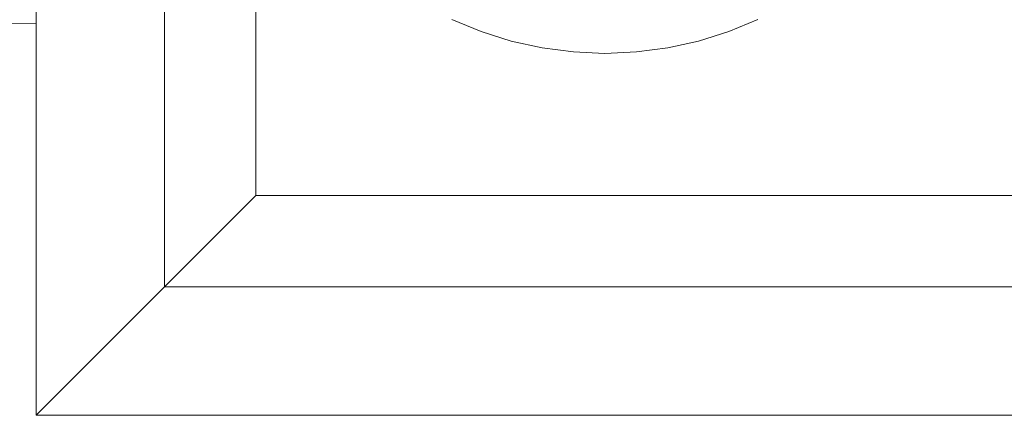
# Model space of a CAD drawing. Header units: millimetres. Extents: x -148 to 148, y -92 to 92.
# Tile 2 of 49: x -113 to -75, y -92 to -77. Entities that reach past the tile are written whole.
import ezdxf

# ---------------------------------------------------------------- set-up
doc = ezdxf.new("R2010")
doc.units = ezdxf.units.MM
doc.header["$LTSCALE"] = 25.4
doc.layers.add('Lighting-Moving Light', color=7, linetype='Continuous', lineweight=5, true_color=0x000000)

# ---------------------------------------------------------------- blocks, each defined once
blk = doc.blocks.new('Group-1')
at = {"layer": 'Lighting-Moving Light', "color": 7, "linetype": 'Continuous', "lineweight": 5, "transparency": 33554687}
for points in [[(-2119.658, -1205.846, -16.5), (-2124.623, -1200.88, -21.465), (-2124.623, -1384.88, -21.465), (-2119.658, -1379.915, -16.5)], [(-1905.589, -1205.846, -16.5), (-2119.658, -1205.846, -16.5), (-2119.658, -1379.915, -16.5), (-1905.589, -1379.915, -16.5)], [(-2116.123, -1209.38, -108.466), (-1909.124, -1209.38, -108.466), (-1909.124, -1376.38, -108.466), (-2116.123, -1376.38, -108.466)], [(-2124.623, -1369.725, -77.387), (-2124.623, -1369.725, -47.544), (-2129.145, -1369.685, -47.544), (-2129.145, -1369.685, -77.387)], [(-1900.624, -1384.88, -99.966), (-2124.623, -1384.88, -99.966), (-2116.123, -1376.38, -108.466), (-1909.124, -1376.38, -108.466)], [(-2124.623, -1384.88, -21.465), (-1900.623, -1384.88, -21.465), (-1905.589, -1379.915, -16.5), (-2119.658, -1379.915, -16.5)]]:
    blk.add_3dface(points, dxfattribs=at)
for points, invisible_edges in [([(-2124.623, -1384.88, -99.966), (-2124.623, -1200.88, -99.965), (-2124.623, -1200.88, -99.966)], 9), ([(-2124.623, -1200.88, -99.966), (-2116.123, -1209.38, -108.466), (-2116.123, -1376.38, -108.466), (-2124.623, -1384.88, -99.966)], 8), ([(-2124.623, -1384.88, -99.966), (-2124.623, -1384.88, -99.965), (-2124.623, -1200.88, -99.965)], 8), ([(-2124.623, -1200.88, -99.965), (-2124.623, -1384.88, -99.965), (-2124.623, -1369.725, -77.387), (-2124.623, -1342.091, -77.387)], 10), ([(-2124.623, -1384.88, -21.465), (-2124.623, -1200.88, -21.465), (-2124.623, -1342.091, -47.544), (-2124.623, -1369.725, -47.544)], 10), ([(-2131.456, -1341.972, -77.387), (-2124.623, -1342.091, -77.387), (-2124.623, -1369.725, -77.387), (-2129.145, -1369.685, -77.387)], 8), ([(-2129.145, -1369.685, -47.544), (-2124.623, -1369.725, -47.544), (-2124.623, -1342.091, -47.544), (-2131.456, -1341.972, -47.544)], 8), ([(-2106.247, -1370.403, -16.465), (-2107.412, -1370.036, -16.465), (-2108.54, -1369.569, -16.465), (-2102.623, -1356.88, -16.465)], 12), ([(-2103.844, -1370.827, -16.465), (-2105.055, -1370.668, -16.465), (-2106.247, -1370.403, -16.465), (-2102.623, -1356.88, -16.465)], 12), ([(-2101.403, -1370.827, -16.465), (-2102.623, -1370.88, -16.465), (-2103.844, -1370.827, -16.465), (-2102.623, -1356.88, -16.465)], 12), ([(-2096.707, -1369.569, -16.465), (-2097.835, -1370.036, -16.465), (-2099, -1370.403, -16.465), (-2102.623, -1356.88, -16.465)], 12), ([(-2099, -1370.403, -16.465), (-2100.192, -1370.668, -16.465), (-2101.403, -1370.827, -16.465), (-2102.623, -1356.88, -16.465)], 12), ([(-2108.54, -1369.569, -16.465), (-2107.412, -1370.036, -16.465), (-2106.566, -1367.714, -1.637), (-2107.496, -1367.329, -1.637)], 10), ([(-2097.835, -1370.036, -16.465), (-2096.707, -1369.569, -16.465), (-2097.751, -1367.329, -1.637), (-2098.68, -1367.714, -1.637)], 10), ([(-2107.412, -1370.036, -16.465), (-2106.247, -1370.403, -16.465), (-2105.607, -1368.016, -1.637), (-2106.566, -1367.714, -1.637)], 10), ([(-2099, -1370.403, -16.465), (-2097.835, -1370.036, -16.465), (-2098.68, -1367.714, -1.637), (-2099.64, -1368.016, -1.637)], 10), ([(-2106.247, -1370.403, -16.465), (-2105.055, -1370.668, -16.465), (-2104.625, -1368.234, -1.637), (-2105.607, -1368.016, -1.637)], 10), ([(-2100.192, -1370.668, -16.465), (-2099, -1370.403, -16.465), (-2099.64, -1368.016, -1.637), (-2100.622, -1368.234, -1.637)], 10), ([(-2105.055, -1370.668, -16.465), (-2103.844, -1370.827, -16.465), (-2103.628, -1368.365, -1.637), (-2104.625, -1368.234, -1.637)], 10), ([(-2103.844, -1370.827, -16.465), (-2102.623, -1370.88, -16.465), (-2102.623, -1368.409, -1.637), (-2103.628, -1368.365, -1.637)], 10), ([(-2102.623, -1370.88, -16.465), (-2101.403, -1370.827, -16.465), (-2101.619, -1368.365, -1.637), (-2102.623, -1368.409, -1.637)], 10), ([(-2101.403, -1370.827, -16.465), (-2100.192, -1370.668, -16.465), (-2100.622, -1368.234, -1.637), (-2101.619, -1368.365, -1.637)], 10), ([(-2124.623, -1384.88, -99.965), (-2124.623, -1384.88, -21.465), (-2124.623, -1369.725, -47.544), (-2124.623, -1369.725, -77.387)], 10), ([(-2124.623, -1384.88, -21.465), (-2124.623, -1384.88, -99.966), (-1900.624, -1384.88, -99.966), (-1900.623, -1384.88, -99.965)], 9), ([(-2124.623, -1384.88, -21.465), (-2124.623, -1384.88, -99.965), (-2124.623, -1384.88, -99.966)], 8), ([(-1900.623, -1384.88, -99.965), (-1900.623, -1384.88, -21.465), (-2124.623, -1384.88, -21.465)], 8)]:
    blk.add_3dface(points, dxfattribs=dict(at, invisible_edges=invisible_edges))
at = {"layer": 'Lighting-Moving Light', "color": 0, "flags": 1}
for tag in ['Yoke', 'Weight', 'Weight', '3D_Symbol_Name', 'Candlepower', 'Body', 'Model_Name', 'Beam_Angle', 'Field_Angle', 'Remarks', 'Beam_Angle_2', 'Field_Angle_2', 'Num_Channels', 'Wattage', 'Frame_Size', 'Device_Type', 'FixtureID', 'Frame_Size', 'Base', 'Lens', 'Inst_Type', 'Lamp']:
    blk.add_attdef(tag, (-2481.594, 128.93), '', height=0.18, dxfattribs=at)

msp = doc.modelspace()

# ---------------------------------------------------------------- block references
at = {"layer": 'Lighting-Moving Light', "color": 7, "transparency": 33554687}
msp.add_blockref('Group-1', (2012.623, 1292.88), dxfattribs=at)

doc.saveas('drawing.dxf')
